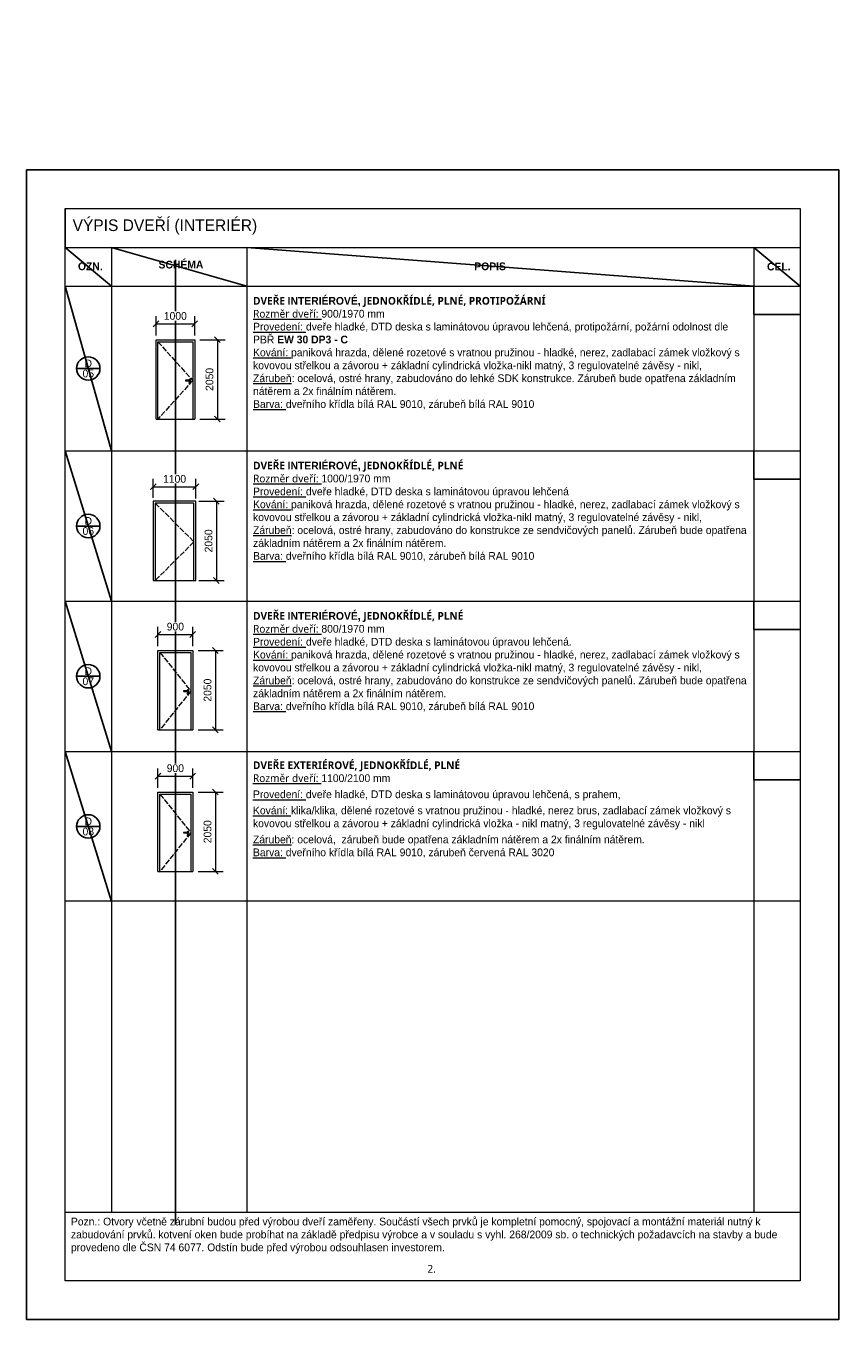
# Model space of a CAD drawing. Header units: millimetres. Extents: x -291499 to 405099, y -171163 to 417446.
# Tile 53 of 256: x -86 to 20957, y -72693 to -38605. Entities that reach past the tile are written whole.
import ezdxf
from ezdxf import colors
from ezdxf.entities.mleader import LeaderData, LeaderLine
from ezdxf.enums import TextEntityAlignment as Align
from ezdxf.math import Vec2, Vec3

# ---------------------------------------------------------------- set-up
doc = ezdxf.new("R2010")
doc.units = ezdxf.units.MM
doc.header["$LTSCALE"] = 12
doc.header["$PDMODE"] = 35
doc.header["$PDSIZE"] = -4
doc.linetypes.add('ACAD_ISO02W100', pattern=[15, 12, -3])
for name, color, linetype, lineweight in [('koty', 6, 'Continuous', 9), ('tenka', 6, 'Continuous', 9), ('tenká', 6, 'Continuous', 13), ('text', 6, 'Continuous', 9), ('tlusta', 7, 'Continuous', 15)]:
    doc.layers.add(name, color=color, linetype=linetype, lineweight=lineweight)
doc.layers.add('netisk', color=30, linetype='Continuous', plot=False)
doc.layers.add('popisky', color=6, linetype='Continuous')
doc.styles.add('laplan', font='txt', dxfattribs={"height": 2})
doc.styles.add('laplan N', font='txt')
doc.styles.add('pivovarska', font='txt')
doc.dimstyles.new('laplan', dxfattribs={"dimscale": 0, "dimtxt": 2, "dimasz": 1.5, "dimexe": 2, "dimexo": 0, "dimgap": 1, "dimtad": 1, "dimdec": 0, "dimrnd": 5, "dimzin": 1, "dimtxsty": 'laplan', "dimblk": 'OBLIQUE', "dimcen": 2, "dimclrd": 256, "dimclre": 256, "dimclrt": 256, "dimadec": 0, "dimazin": 0, "dimtfac": 1, "dimtdec": 0, "dimtmove": 1, "dimatfit": 2, "dimfxl": 6.5, "dimfxlon": 1, "dimtfill": 1, "dimlwd": 13, "dimlwe": -1, "dimarcsym": 0})

# ---------------------------------------------------------------- blocks, each defined once
blk = doc.blocks.new('*U891')
at = {"layer": 'popisky', "linetype": 'ByBlock'}
blk.add_line((-3.02, 0), (3.02, 0), dxfattribs=at)
blk.add_circle((0, 0), 3.02, dxfattribs=at)
at = {"layer": 'popisky', "linetype": 'ByBlock', "style": 'pivovarska'}
blk.add_text('D', height=2, dxfattribs=at).set_placement((0, 1.31), align=Align.MIDDLE_CENTER)
blk.add_attdef('OZNACENI', text='', height=2, dxfattribs=at).set_placement((0, -1.3), align=Align.MIDDLE_CENTER)
blk = doc.blocks.new('_OBLIQUE')
at = {"color": 0, "linetype": 'ByBlock'}
blk.add_line((-0.5, -0.5), (0.5, 0.5), dxfattribs=at)
blk = doc.blocks.new('*D1342')
at = {"layer": 'Defpoints', "color": 0, "linetype": 'ByBlock', "transparency": 16777216}
for p in [(4264, -46290), (3264, -46593), (4264, -46593)]:
    blk.add_point(p, dxfattribs=at)
at = {"layer": 'koty', "linetype": 'ByBlock', "transparency": 16777216}
for p, q in [((3264, -46593), (3264, -46090)), ((4264, -46593), (4264, -46090))]:
    blk.add_line(p, q, dxfattribs=at)
at = {"layer": 'koty', "linetype": 'ByBlock', "lineweight": 13, "transparency": 16777216}
blk.add_line((3264, -46290), (4264, -46290), dxfattribs=at)
at = {"layer": 'koty', "linetype": 'ByBlock', "lineweight": 13, "transparency": 16777216, "xscale": 150, "yscale": 150, "zscale": 150, "rotation": 180}
blk.add_blockref('_OBLIQUE', (3264, -46290), dxfattribs=at)
at = {"layer": 'koty', "linetype": 'ByBlock', "lineweight": 13, "transparency": 16777216, "xscale": 150, "yscale": 150, "zscale": 150}
blk.add_blockref('_OBLIQUE', (4264, -46290), dxfattribs=at)
at = {"layer": 'koty', "linetype": 'ByBlock', "transparency": 16777216, "insert": (3764, -46088), "char_height": 200, "attachment_point": 5, "style": 'laplan', "bg_fill": 3, "box_fill_scale": 1.1, "bg_fill_color": 256, "bg_fill_true_color": 13158600, "bg_fill_transparency": 0}
blk.add_mtext('1000', dxfattribs=at)
blk = doc.blocks.new('*D1343')
at = {"layer": 'Defpoints', "color": 0, "linetype": 'ByBlock', "transparency": 16777216}
for p in [(4400, -46702), (4400, -48752), (4849, -48752)]:
    blk.add_point(p, dxfattribs=at)
at = {"layer": 'koty', "linetype": 'ByBlock', "transparency": 16777216}
for p, q in [((4400, -46702), (5049, -46702)), ((4400, -48752), (5049, -48752))]:
    blk.add_line(p, q, dxfattribs=at)
at = {"layer": 'koty', "linetype": 'ByBlock', "lineweight": 13, "transparency": 16777216}
blk.add_line((4849, -46702), (4849, -48752), dxfattribs=at)
at = {"layer": 'koty', "linetype": 'ByBlock', "lineweight": 13, "transparency": 16777216, "xscale": 150, "yscale": 150, "zscale": 150}
for p, rotation in [((4849, -46702), 90), ((4849, -48752), 270)]:
    blk.add_blockref('_OBLIQUE', p, dxfattribs=dict(at, rotation=rotation))
at = {"layer": 'koty', "linetype": 'ByBlock', "transparency": 16777216, "insert": (4647, -47727), "char_height": 200, "attachment_point": 5, "rotation": 90, "style": 'laplan', "bg_fill": 3, "box_fill_scale": 1.1, "bg_fill_color": 256, "bg_fill_true_color": 13158600, "bg_fill_transparency": 0}
blk.add_mtext('2050', dxfattribs=at)
blk = doc.blocks.new('*D1344')
at = {"layer": 'Defpoints', "color": 0, "linetype": 'ByBlock', "transparency": 16777216}
for p in [(3194, -50788), (4294, -50500), (4294, -50803)]:
    blk.add_point(p, dxfattribs=at)
at = {"layer": 'koty', "linetype": 'ByBlock', "transparency": 16777216}
for p, q in [((3194, -50788), (3194, -50300)), ((4294, -50803), (4294, -50300))]:
    blk.add_line(p, q, dxfattribs=at)
at = {"layer": 'koty', "linetype": 'ByBlock', "lineweight": 13, "transparency": 16777216}
blk.add_line((3194, -50500), (4294, -50500), dxfattribs=at)
at = {"layer": 'koty', "linetype": 'ByBlock', "lineweight": 13, "transparency": 16777216, "xscale": 150, "yscale": 150, "zscale": 150, "rotation": 180}
blk.add_blockref('_OBLIQUE', (3194, -50500), dxfattribs=at)
at = {"layer": 'koty', "linetype": 'ByBlock', "lineweight": 13, "transparency": 16777216, "xscale": 150, "yscale": 150, "zscale": 150}
blk.add_blockref('_OBLIQUE', (4294, -50500), dxfattribs=at)
at = {"layer": 'koty', "linetype": 'ByBlock', "transparency": 16777216, "insert": (3744, -50298), "char_height": 200, "attachment_point": 5, "style": 'laplan', "bg_fill": 3, "box_fill_scale": 1.1, "bg_fill_color": 256, "bg_fill_true_color": 13158600, "bg_fill_transparency": 0}
blk.add_mtext('1100', dxfattribs=at)
blk = doc.blocks.new('*D1345')
at = {"layer": 'Defpoints', "color": 0, "linetype": 'ByBlock', "transparency": 16777216}
for p in [(4374, -50874), (4374, -52924), (4824, -52924)]:
    blk.add_point(p, dxfattribs=at)
at = {"layer": 'koty', "linetype": 'ByBlock', "transparency": 16777216}
for p, q in [((4374, -50874), (5024, -50874)), ((4374, -52924), (5024, -52924))]:
    blk.add_line(p, q, dxfattribs=at)
at = {"layer": 'koty', "linetype": 'ByBlock', "lineweight": 13, "transparency": 16777216}
blk.add_line((4824, -50874), (4824, -52924), dxfattribs=at)
at = {"layer": 'koty', "linetype": 'ByBlock', "lineweight": 13, "transparency": 16777216, "xscale": 150, "yscale": 150, "zscale": 150}
for p, rotation in [((4824, -50874), 90), ((4824, -52924), 270)]:
    blk.add_blockref('_OBLIQUE', p, dxfattribs=dict(at, rotation=rotation))
at = {"layer": 'koty', "linetype": 'ByBlock', "transparency": 16777216, "insert": (4622, -51899), "char_height": 200, "attachment_point": 5, "rotation": 90, "style": 'laplan', "bg_fill": 3, "box_fill_scale": 1.1, "bg_fill_color": 256, "bg_fill_true_color": 13158600, "bg_fill_transparency": 0}
blk.add_mtext('2050', dxfattribs=at)
blk = doc.blocks.new('*D1347')
at = {"layer": 'Defpoints', "color": 0, "linetype": 'ByBlock', "transparency": 16777216}
for p in [(4214, -54318), (3314, -54622), (4214, -54622)]:
    blk.add_point(p, dxfattribs=at)
at = {"layer": 'koty', "linetype": 'ByBlock', "transparency": 16777216}
for p, q in [((3314, -54622), (3314, -54118)), ((4214, -54622), (4214, -54118))]:
    blk.add_line(p, q, dxfattribs=at)
at = {"layer": 'koty', "linetype": 'ByBlock', "lineweight": 13, "transparency": 16777216}
blk.add_line((3314, -54318), (4214, -54318), dxfattribs=at)
at = {"layer": 'koty', "linetype": 'ByBlock', "lineweight": 13, "transparency": 16777216, "xscale": 150, "yscale": 150, "zscale": 150, "rotation": 180}
blk.add_blockref('_OBLIQUE', (3314, -54318), dxfattribs=at)
at = {"layer": 'koty', "linetype": 'ByBlock', "lineweight": 13, "transparency": 16777216, "xscale": 150, "yscale": 150, "zscale": 150}
blk.add_blockref('_OBLIQUE', (4214, -54318), dxfattribs=at)
at = {"layer": 'koty', "linetype": 'ByBlock', "transparency": 16777216, "insert": (3764, -54116), "char_height": 200, "attachment_point": 5, "style": 'laplan', "bg_fill": 3, "box_fill_scale": 1.1, "bg_fill_color": 256, "bg_fill_true_color": 13158600, "bg_fill_transparency": 0}
blk.add_mtext('900', dxfattribs=at)
blk = doc.blocks.new('*D1348')
at = {"layer": 'Defpoints', "color": 0, "linetype": 'ByBlock', "transparency": 16777216}
for p in [(4350, -54731), (4350, -56781), (4799, -56781)]:
    blk.add_point(p, dxfattribs=at)
at = {"layer": 'koty', "linetype": 'ByBlock', "transparency": 16777216}
for p, q in [((4350, -54731), (4999, -54731)), ((4350, -56781), (4999, -56781))]:
    blk.add_line(p, q, dxfattribs=at)
at = {"layer": 'koty', "linetype": 'ByBlock', "lineweight": 13, "transparency": 16777216}
blk.add_line((4799, -54731), (4799, -56781), dxfattribs=at)
at = {"layer": 'koty', "linetype": 'ByBlock', "lineweight": 13, "transparency": 16777216, "xscale": 150, "yscale": 150, "zscale": 150}
for p, rotation in [((4799, -54731), 90), ((4799, -56781), 270)]:
    blk.add_blockref('_OBLIQUE', p, dxfattribs=dict(at, rotation=rotation))
at = {"layer": 'koty', "linetype": 'ByBlock', "transparency": 16777216, "insert": (4597, -55756), "char_height": 200, "attachment_point": 5, "rotation": 90, "style": 'laplan', "bg_fill": 3, "box_fill_scale": 1.1, "bg_fill_color": 256, "bg_fill_true_color": 13158600, "bg_fill_transparency": 0}
blk.add_mtext('2050', dxfattribs=at)
blk = doc.blocks.new('*D1349')
at = {"layer": 'Defpoints', "color": 0, "linetype": 'ByBlock', "transparency": 16777216}
for p in [(3314, -58281), (4214, -57978), (4214, -58281)]:
    blk.add_point(p, dxfattribs=at)
at = {"layer": 'koty', "linetype": 'ByBlock', "transparency": 16777216}
for p, q in [((3314, -58281), (3314, -57778)), ((4214, -58281), (4214, -57778))]:
    blk.add_line(p, q, dxfattribs=at)
at = {"layer": 'koty', "linetype": 'ByBlock', "lineweight": 13, "transparency": 16777216}
blk.add_line((3314, -57978), (4214, -57978), dxfattribs=at)
at = {"layer": 'koty', "linetype": 'ByBlock', "lineweight": 13, "transparency": 16777216, "xscale": 150, "yscale": 150, "zscale": 150, "rotation": 180}
blk.add_blockref('_OBLIQUE', (3314, -57978), dxfattribs=at)
at = {"layer": 'koty', "linetype": 'ByBlock', "lineweight": 13, "transparency": 16777216, "xscale": 150, "yscale": 150, "zscale": 150}
blk.add_blockref('_OBLIQUE', (4214, -57978), dxfattribs=at)
at = {"layer": 'koty', "linetype": 'ByBlock', "transparency": 16777216, "insert": (3764, -57775), "char_height": 200, "attachment_point": 5, "style": 'laplan', "bg_fill": 3, "box_fill_scale": 1.1, "bg_fill_color": 256, "bg_fill_true_color": 13158600, "bg_fill_transparency": 0}
blk.add_mtext('900', dxfattribs=at)
blk = doc.blocks.new('*D1350')
at = {"layer": 'Defpoints', "color": 0, "linetype": 'ByBlock', "transparency": 16777216}
for p in [(4350, -58390), (4350, -60440), (4799, -60440)]:
    blk.add_point(p, dxfattribs=at)
at = {"layer": 'koty', "linetype": 'ByBlock', "transparency": 16777216}
for p, q in [((4350, -58390), (4999, -58390)), ((4350, -60440), (4999, -60440))]:
    blk.add_line(p, q, dxfattribs=at)
at = {"layer": 'koty', "linetype": 'ByBlock', "lineweight": 13, "transparency": 16777216}
blk.add_line((4799, -58390), (4799, -60440), dxfattribs=at)
at = {"layer": 'koty', "linetype": 'ByBlock', "lineweight": 13, "transparency": 16777216, "xscale": 150, "yscale": 150, "zscale": 150}
for p, rotation in [((4799, -58390), 90), ((4799, -60440), 270)]:
    blk.add_blockref('_OBLIQUE', p, dxfattribs=dict(at, rotation=rotation))
at = {"layer": 'koty', "linetype": 'ByBlock', "transparency": 16777216, "insert": (4597, -59415), "char_height": 200, "attachment_point": 5, "rotation": 90, "style": 'laplan', "bg_fill": 3, "box_fill_scale": 1.1, "bg_fill_color": 256, "bg_fill_true_color": 13158600, "bg_fill_transparency": 0}
blk.add_mtext('2050', dxfattribs=at)
blk = doc.blocks.new('_DotSmall')
at = {"color": 0, "linetype": 'ByBlock', "const_width": 0.5}
blk.add_lwpolyline([(-0.0625, 0, 1), (0.0625, 0, 1)], format="xyb", close=True, dxfattribs=at)

msp = doc.modelspace()

# ---------------------------------------------------------------- linework, layer by layer
at = {"layer": 'koty'}
msp.add_line((914.1, -43315.3), (914.1, -44315.3), dxfattribs=at)
at = {"layer": 'netisk'}
for p, q in [((914.1, -44315.3), (2114.1, -45315.3)), ((2114.1, -44315.3), (5614.1, -45315.3)), ((3764.1, -44635.9), (3764.1, -69565.8)), ((5614.1, -44315.3), (18714.1, -45315.3)), ((18714.1, -44315.3), (19914.1, -45315.3)), ((914.1, -45315.3), (2114.1, -49573.3)), ((914.1, -49573.3), (2114.1, -53456.9)), ((914.1, -53456.9), (2114.1, -57337.6)), ((914.1, -57337.6), (2114.1, -61218.2))]:
    msp.add_line(p, q, dxfattribs=at)
at = {"layer": 'netisk', "linetype": 'ByBlock'}
for p, q in [((18714.1, -46050.8), (18714.1, -45315.3)), ((18714.1, -46050.8), (19914.1, -46050.8)), ((18714.1, -50308.8), (18714.1, -49573.3)), ((18714.1, -50308.8), (19914.1, -50308.8)), ((18714.1, -54192.4), (18714.1, -53456.9)), ((18714.1, -54192.4), (19914.1, -54192.4)), ((18714.1, -58073.1), (18714.1, -57337.6)), ((18714.1, -58073.1), (19914.1, -58073.1))]:
    msp.add_line(p, q, dxfattribs=at)
at = {"layer": 'netisk'}
msp.add_lwpolyline([(-85.9, -42315.3), (20914.1, -42315.3), (20914.1, -72015.3), (-85.9, -72015.3)], close=True, dxfattribs=at)
at = {"layer": 'tenka'}
for p, q in [((914.1, -44315.3), (19914.1, -44315.3)), ((2114.1, -44315.3), (2114.1, -69245.2)), ((5614.1, -44315.3), (5614.1, -69245.2)), ((18714.1, -44315.3), (18714.1, -69245.2)), ((914.1, -45315.3), (19914.1, -45315.3)), ((4023.3, -47752), (4023.3, -47753)), ((4139.3, -47745), (4030.3, -47745)), ((4030.3, -47760), (4139.3, -47760)), ((4130.6, -47832.3), (4130.6, -47815.7)), ((4140.6, -47815.7), (4140.6, -47832.3)), ((4143.3, -47756), (4143.3, -47749)), ((914.1, -49573.3), (19914.1, -49573.3)), ((914.1, -53456.9), (19914.1, -53456.9)), ((3973.3, -55780.3), (3973.3, -55781.3)), ((4089.3, -55773.3), (3980.3, -55773.3)), ((3980.3, -55788.3), (4089.3, -55788.3)), ((4080.6, -55860.6), (4080.6, -55844.1)), ((4090.6, -55844.1), (4090.6, -55860.6)), ((4093.3, -55784.3), (4093.3, -55777.3)), ((914.1, -57337.6), (19914.1, -57337.6)), ((3973.3, -59439.6), (3973.3, -59440.6)), ((4089.3, -59432.6), (3980.3, -59432.6)), ((3980.3, -59447.6), (4089.3, -59447.6)), ((4080.6, -59519.9), (4080.6, -59503.4)), ((4090.6, -59503.4), (4090.6, -59519.9)), ((4093.3, -59443.6), (4093.3, -59436.6)), ((914.1, -61198.5), (19914.1, -61198.5)), ((914.1, -69245.2), (19914.1, -69245.2))]:
    msp.add_line(p, q, dxfattribs=at)
at = {"layer": 'tenka', "linetype": 'ACAD_ISO02W100'}
for p, q in [((3314.1, -46752.5), (4214.1, -47752.5)), ((4214.1, -47752.5), (3314.1, -48752.5)), ((3364.1, -54780.8), (4164.1, -55780.8)), ((4164.1, -55780.8), (3364.1, -56780.8)), ((3364.1, -58440.1), (4164.1, -59440.1)), ((4164.1, -59440.1), (3364.1, -60440.1))]:
    msp.add_line(p, q, dxfattribs=at)
at = {"layer": 'tenka'}
msp.add_lwpolyline([(914.1, -43315.3), (19914.1, -43315.3), (19914.1, -71015.3), (914.1, -71015.3)], close=True, dxfattribs=at)
for points in [[(3314.1, -48752.5), (3314.1, -46752.5), (4214.1, -46752.5), (4214.1, -48752.5)], [(3364.1, -56780.8), (3364.1, -54780.8), (4164.1, -54780.8), (4164.1, -56780.8)], [(3364.1, -60440.1), (3364.1, -58440.1), (4164.1, -58440.1), (4164.1, -60440.1)]]:
    msp.add_lwpolyline(points, dxfattribs=at)
for centre, radius, start, end in [((4136, -47752.5), 29.7, 194.62373, 165.37627), ((4030.3, -47752), 7, 90, 180), ((4030.3, -47753), 7, 180, 270), ((4136, -47824), 20, 360, 180), ((4136, -47824), 20, 180, 360), ((4135.6, -47815.7), 5, 360, 180), ((4135.6, -47832.3), 5, 180, 360), ((4139.3, -47749), 4, 360, 90), ((4139.3, -47756), 4, 270, 360), ((3980.3, -55780.3), 7, 90, 180), ((3980.3, -55781.3), 7, 180, 270), ((4086, -55780.8), 29.7, 194.62373, 165.37627), ((4086, -55852.4), 20, 0, 180), ((4086, -55852.4), 20, 180, 0), ((4085.6, -55844.1), 5, 0, 180), ((4085.6, -55860.6), 5, 180, 0), ((4089.3, -55777.3), 4, 0, 90), ((4089.3, -55784.3), 4, 270, 0), ((3980.3, -59439.6), 7, 90, 180), ((3980.3, -59440.6), 7, 180, 270), ((4086, -59440.1), 29.7, 194.62373, 165.37627), ((4086, -59511.7), 20, 0, 180), ((4086, -59511.7), 20, 180, 0), ((4085.6, -59503.4), 5, 0, 180), ((4085.6, -59519.9), 5, 180, 0), ((4089.3, -59436.6), 4, 0, 90), ((4089.3, -59443.6), 4, 270, 0)]:
    msp.add_arc(centre, radius, start, end, dxfattribs=at)
at = {"layer": 'tlusta'}
for p, q in [((3264.1, -48752.5), (4264.1, -48752.5)), ((3314.1, -56780.8), (4214.1, -56780.8)), ((3314.1, -60440.1), (4214.1, -60440.1))]:
    msp.add_line(p, q, dxfattribs=at)
for points in [[(3264.1, -48752.5), (3264.1, -46702.5), (4264.1, -46702.5), (4264.1, -48752.5)], [(3314.1, -56780.8), (3314.1, -54730.8), (4214.1, -54730.8), (4214.1, -56780.8)], [(3314.1, -60440.1), (3314.1, -58390.1), (4214.1, -58390.1), (4214.1, -60440.1)]]:
    msp.add_lwpolyline(points, dxfattribs=at)

# ---------------------------------------------------------------- block references
at = {"layer": 'popisky', "xscale": 100, "yscale": 100, "zscale": 100}
for p, values in [((1514.1, -47444.3), {'OZNACENI': '05'}), ((1514.1, -51515.1), {'OZNACENI': '06'}), ((1514.1, -55397.2), {'OZNACENI': '07'}), ((1514.1, -59277.9), {'OZNACENI': '08'})]:
    msp.add_blockref('*U891', p, dxfattribs=at).add_auto_attribs(values)

# ---------------------------------------------------------------- texts
at = {"layer": 'tenká', "ltscale": 15, "char_height": 200, "attachment_point": 1, "style": 'pivovarska'}
for s, insert, width in [('\\A1;Pozn.: Otvory včetně zárubní budou před výrobou dveří zaměřeny. Součástí všech prvků je kompletní pomocný, spojovací a montážní materiál nutný k zabudování prvků. kotvení oken bude probíhat na základě předpisu výrobce a v souladu s vyhl. 268/2009 sb. o technických požadavcích na stavby a bude provedeno dle ČSN 74 6077. Odstín bude před výrobou odsouhlasen investorem.', (1065, -69387.6), 18699.065), ('\\A1;{\\fNoto Sans|b0|i0|c238|p34;2.}', (10277.3, -70609.2), 934.9)]:
    msp.add_mtext(s, dxfattribs=dict(at, insert=insert, width=width))
at = {"layer": 'text', "ltscale": 0.3, "attachment_point": 1, "style": 'laplan N'}
for s, insert, char_height, width in [('VÝPIS DVEŘÍ (INTERIÉR) ', (1109.3, -43592.9), 300, 8195.985), ('{\\fMaison Neue|b1|i0|c238|p34;SCHÉMA}', (3328.8, -44660.6), 200, 1267.406), ('{\\fMaison Neue|b1|i0|c238|p34;POPIS}', (11489.2, -44705.1), 200, 1267.406), ('{\\fMaison Neue|b1|i0|c238|p34;CEL.}', (19055.2, -44711.5), 200, 761.599)]:
    msp.add_mtext(s, dxfattribs=dict(at, insert=insert, char_height=char_height, width=width))
at = {"layer": 'text', "ltscale": 0.3, "insert": (1247.1, -44704.9), "char_height": 200, "attachment_point": 1, "style": 'laplan N'}
msp.add_mtext('{\\fMaison Neue|b1|i0|c238|p34;OZN.}', dxfattribs=at)
at = {"layer": 'text', "ltscale": 15, "char_height": 200, "attachment_point": 1, "style": 'laplan N'}
for s, insert, width in [('\\A1;{\\fNoto Sans|b1|i0|c238|p34;DVEŘE \\fMaison Neue|b1|i0|c238|p34;INTERIÉROVÉ,\\fNoto Sans|b1|i0|c238|p34; JEDNOKŘÍDLÉ, PLNÉ, PROTIPOŽÁRNÍ\\P\\fNoto Sans|b0|i0|c238|p34;\\LRozměr dveří:} 900/1970 mm{\\L\\PProvedení:} dveře hladké, DTD deska s laminátovou úpravou lehčená, protipožární, požární odolnost dle PBŘ {\\fMaison Neue|b1|i0|c238|p34;EW 30 DP3 - C\\P\\fMaison Neue|b0|i0|c238|p34;\\LKování:} paniková hrazda, dělené rozetové s vratnou pružinou - hladké, nerez, zadlabací zámek vložkový s kovovou střelkou a závorou + základní cylindrická vložka-nikl matný, 3 regulovatelné závěsy - nikl, \\P{\\LZárubeň}: ocelová, ostré hrany, zabudováno do lehké SDK konstrukce. Zárubeň bude opatřena základním nátěrem a 2x finálním nátěrem.{\\H0.25x;\\L\\P\\H4x;Barva:} dveřního křídla bílá RAL 9010, zárubeň bílá RAL 9010', (5771.9, -45596.5), 12792.186), ('\\A1;{\\fNoto Sans|b1|i0|c238|p34;DVEŘE \\fMaison Neue|b1|i0|c238|p34;INTERIÉROVÉ,\\fNoto Sans|b1|i0|c238|p34; JEDNOKŘÍDLÉ, PLNÉ\\P\\fNoto Sans|b0|i0|c238|p34;\\LRozměr dveří:} 1000/1970 mm{\\L\\PProvedení:} dveře hladké, DTD deska s laminátovou úpravou lehčená{\\fMaison Neue|b1|i0|c238|p34;\\P\\fMaison Neue|b0|i0|c238|p34;\\LKování:} paniková hrazda, dělené rozetové s vratnou pružinou - hladké, nerez, zadlabací zámek vložkový s kovovou střelkou a závorou + základní cylindrická vložka-nikl matný, 3 regulovatelné závěsy - nikl, \\P{\\LZárubeň}: ocelová, ostré hrany, zabudováno do konstrukce ze sendvičových panelů. Zárubeň bude opatřena základním nátěrem a 2x finálním nátěrem.{\\H0.25x;\\L\\P\\H4x;Barva:} dveřního křídla bílá RAL 9010, zárubeň bílá RAL 9010', (5771.9, -49854.6), 12792.186), ('\\A1;{\\fNoto Sans|b1|i0|c238|p34;DVEŘE \\fMaison Neue|b1|i0|c238|p34;INTERIÉROVÉ,\\fNoto Sans|b1|i0|c238|p34; JEDNOKŘÍDLÉ, PLNÉ\\P\\fNoto Sans|b0|i0|c238|p34;\\LRozměr dveří:} 800/1970 mm{\\L\\PProvedení:} dveře hladké, DTD deska s laminátovou úpravou lehčená.\\P{\\LKování:} paniková hrazda, dělené rozetové s vratnou pružinou - hladké, nerez, zadlabací zámek vložkový s kovovou střelkou a závorou + základní cylindrická vložka-nikl matný, 3 regulovatelné závěsy - nikl, \\P{\\LZárubeň}: ocelová, ostré hrany, zabudováno do konstrukce ze sendvičových panelů. Zárubeň bude opatřena základním nátěrem a 2x finálním nátěrem.{\\H0.25x;\\L\\P\\H4x;Barva:} dveřního křídla bílá RAL 9010, zárubeň bílá RAL 9010', (5771.9, -53738.2), 12792.186), ('\\A1;{\\fNoto Sans|b1|i0|c238|p34;DVEŘE EXTERIÉROVÉ, JEDNOKŘÍDLÉ, PLNÉ\\H0.25x;\\P\\fNoto Sans|b0|i0|c238|p34;\\H4x;\\LRozměr dveří:} 1100/2100 mm{\\L\\P\\H0.25x;\\P\\H4x;Provedení:} dveře hladké, DTD deska s laminátovou úpravou lehčená, s prahem, \\P{\\H0.25x;\\P\\H4x;\\LKování:} klika/klika, dělené rozetové s vratnou pružinou - hladké, nerez brus, zadlabací zámek vložkový s kovovou střelkou a závorou + základní cylindrická vložka - nikl matný, 3 regulovatelné závěsy - nikl\\P{\\H0.25x;\\P\\H4x;\\LZárubeň}: ocelová,  zárubeň bude opatřena základním nátěrem a 2x finálním nátěrem.{\\H0.25x;\\L\\P\\H4x;Barva:} dveřního křídla bílá RAL 9010, zárubeň červená RAL 3020', (5770, -57597.4), 12794.115)]:
    msp.add_mtext(s, dxfattribs=dict(at, insert=insert, width=width))

# ---------------------------------------------------------------- leaders
at = {"layer": 'text'}
ml = msp.add_multileader_mtext('Standard', dxfattribs=at)
ml.set_content('BETONOVÁ ZÁKLADOVÁ KONSTRUKCE PRO UMÍSTĚNÍ VZT JEDNOTKY', color=256, style='laplan')
ml.set_leader_properties()
ml.set_arrow_properties(name='DOTSMALL')
ml.build(insert=Vec2(0, 0))
ml.multileader.update_dxf_attribs({"dogleg_length": 2, "arrow_head_size": 150, "scale": 50})
ctx = ml.context
ctx.base_point, ctx.scale, ctx.char_height, ctx.arrow_head_size, ctx.landing_gap_size, ctx.plane_origin, ctx.plane_x_axis, ctx.plane_y_axis = Vec3(20876.7, 34435.7), 50, 100, 150, 100, Vec3(21238.2, 37577.5), Vec3(0, 1), Vec3(-1, 0)
ctx.text_align_type = 2
notes = []
notes.append((ctx, [(0, (1, 1, 0), (20876.7, 37172), (0, -1), 100, [(0, [(20020, 37666.2)], 0, [])])]))
ctx.mtext.insert, ctx.mtext.text_direction, ctx.mtext.rotation, ctx.mtext.width, ctx.mtext.alignment, ctx.mtext.flow_direction = Vec3(20825.6, 36972), Vec3(0, 1), 1.5707963, 2604.111, 3, 5
for ctx, leaders in notes:
    for number, flags, end, landing, length, lines in leaders:
        leader = LeaderData()
        leader.index, (leader.has_last_leader_line, leader.has_dogleg_vector, leader.attachment_direction) = number, flags
        leader.last_leader_point, leader.dogleg_vector, leader.dogleg_length = Vec3(end), Vec3(landing), length
        for number, points, colour, breaks in lines:
            line = LeaderLine()
            line.index, line.vertices, line.color, line.breaks = number, Vec3.list(points), colors.encode_raw_color(colour), breaks
            leader.lines.append(line)
        ctx.leaders.append(leader)

# ---------------------------------------------------------------- next in the draw order: dimensions: what is measured, and where the dimension line sits
at = {"layer": 'koty', "linetype": 'ByBlock'}
for base, p1, p2, picture, middle in [((4264.1, -46289.9), (3264.1, -46593.5), (4264.1, -46593.5), '*D1342', (3764.1, -46087.9)), ((4293.9, -50499.8), (3193.9, -50788.2), (4293.9, -50803.4), '*D1344', (3743.9, -50297.8)), ((4214.1, -54318.3), (3314.1, -54621.9), (4214.1, -54621.9), '*D1347', (3764.1, -54116.1)), ((4214.1, -57977.6), (3314.1, -58281.2), (4214.1, -58281.2), '*D1349', (3764.1, -57775.4))]:
    dim = msp.add_linear_dim(base=base, p1=p1, p2=p2, dimstyle='laplan', dxfattribs=at)
    dim.commit()
    dim.dimension.update_dxf_attribs({"geometry": picture, "text_midpoint": middle})

# ---------------------------------------------------------------- next in the draw order: dimensions: what is measured, and where the dimension line sits
for base, p1, p2, picture, middle in [((4849.1, -48752.5), (4399.7, -46702.5), (4399.7, -48752.5), '*D1343', (4647.1, -47727.5)), ((4823.8, -52924.2), (4374.4, -50874.2), (4374.4, -52924.2), '*D1345', (4621.8, -51899.2)), ((4799.1, -56780.8), (4349.7, -54730.8), (4349.7, -56780.8), '*D1348', (4597.1, -55755.8)), ((4799.1, -60440.1), (4349.7, -58390.1), (4349.7, -60440.1), '*D1350', (4597.1, -59415.1))]:
    dim = msp.add_linear_dim(base=base, p1=p1, p2=p2, angle=90, dimstyle='laplan', dxfattribs=at)
    dim.commit()
    dim.dimension.update_dxf_attribs({"geometry": picture, "text_midpoint": middle})

# ---------------------------------------------------------------- next in the draw order: leaders
at = {"layer": 'text'}
ml = msp.add_multileader_mtext('Standard', dxfattribs=at)
ml.set_content('MAR', color=256, style='laplan')
ml.set_leader_properties()
ml.set_arrow_properties(name='DOTSMALL')
ml.build(insert=Vec2(0, 0))
ml.multileader.update_dxf_attribs({"dogleg_length": 2, "arrow_head_size": 150, "scale": 50})
ctx = ml.context
ctx.base_point, ctx.scale, ctx.char_height, ctx.arrow_head_size, ctx.landing_gap_size, ctx.plane_origin, ctx.plane_x_axis, ctx.plane_y_axis = Vec3(3260.4, 44299.7), 50, 100, 150, 100, Vec3(4077.4, 42040.8), Vec3(0, 1), Vec3(-1, 0)
ctx.text_align_type = 2
notes = []
notes.append((ctx, [(1, (1, 1, 0), (3260.4, 44875.1), (0, -1), 100, [(0, [(3779.5, 45052.8)], 0, [])])]))
ctx.mtext.insert, ctx.mtext.text_direction, ctx.mtext.rotation, ctx.mtext.width, ctx.mtext.alignment, ctx.mtext.flow_direction = Vec3(3210.4, 44675.1), Vec3(0, 1), 1.5707963, 2316.827, 3, 5
ml = msp.add_multileader_mtext('Standard', dxfattribs=at)
ml.set_content('NOVĚ NAVRŽENÁ POZICE PLYNOVÉ TEPLOVZDUŠNÉ JEDNOTKY', color=256, style='laplan')
ml.set_leader_properties()
ml.set_arrow_properties(name='DOTSMALL')
ml.build(insert=Vec2(0, 0))
ml.multileader.update_dxf_attribs({"dogleg_length": 2, "arrow_head_size": 150, "scale": 50})
ctx = ml.context
ctx.base_point, ctx.scale, ctx.char_height, ctx.arrow_head_size, ctx.landing_gap_size, ctx.plane_origin, ctx.plane_x_axis, ctx.plane_y_axis = Vec3(3438.4, 41043.7), 50, 100, 150, 100, Vec3(4125.3, 41121.8), Vec3(0, 1), Vec3(-1, 0)
ctx.text_align_type = 2
notes.append((ctx, [(1, (1, 1, 0), (3438.4, 43579.3), (0, -1), 100, [(0, [(3827.4, 44133.8)], 0, [])])]))
ctx.mtext.insert, ctx.mtext.text_direction, ctx.mtext.rotation, ctx.mtext.width, ctx.mtext.alignment, ctx.mtext.flow_direction = Vec3(3387.3, 43379.3), Vec3(0, 1), 1.5707963, 2316.827, 3, 5
for ctx, leaders in notes:
    for number, flags, end, landing, length, lines in leaders:
        leader = LeaderData()
        leader.index, (leader.has_last_leader_line, leader.has_dogleg_vector, leader.attachment_direction) = number, flags
        leader.last_leader_point, leader.dogleg_vector, leader.dogleg_length = Vec3(end), Vec3(landing), length
        for number, points, colour, breaks in lines:
            line = LeaderLine()
            line.index, line.vertices, line.color, line.breaks = number, Vec3.list(points), colors.encode_raw_color(colour), breaks
            leader.lines.append(line)
        ctx.leaders.append(leader)

# ---------------------------------------------------------------- next in the draw order: linework, layer by layer
at = {"layer": 'tenka', "linetype": 'ACAD_ISO02W100'}
for p, q in [((3243.9, -50924.2), (4243.9, -51924.2)), ((4243.9, -51924.2), (3243.9, -52924.2))]:
    msp.add_line(p, q, dxfattribs=at)
at = {"layer": 'tenka'}
msp.add_lwpolyline([(4243.9, -52924.2), (4243.9, -50924.2), (3243.9, -50924.2), (3243.9, -52924.2)], dxfattribs=at)
at = {"layer": 'tlusta'}
msp.add_lwpolyline([(4293.9, -52924.2), (4293.9, -50874.2), (3193.9, -50874.2), (3193.9, -52924.2)], close=True, dxfattribs=at)

doc.saveas('drawing.dxf')
